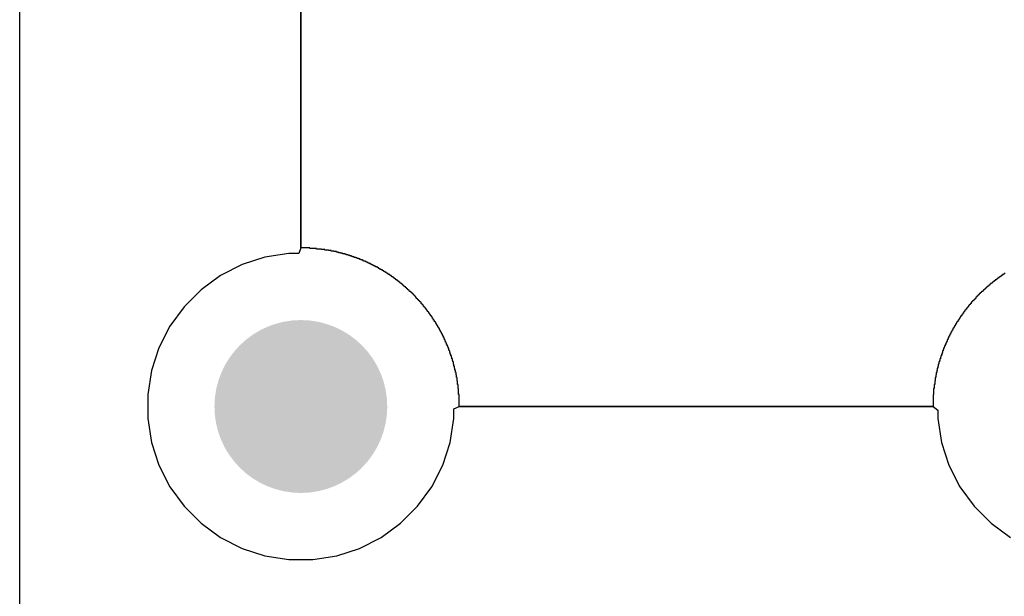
# Model space of a CAD drawing. Header units: inches. Extents: x 0 to 140, y 0 to 140.
# Tile 2 of 20: x 0 to 20, y 34 to 46. Entities that reach past the tile are written whole.
import ezdxf

# ---------------------------------------------------------------- set-up
doc = ezdxf.new("R2010")
doc.units = ezdxf.units.IN
doc.layers.add('BOTTOM', color=5, linetype='Continuous')
doc.layers.add('Pad Holes', color=156, linetype='Continuous')

msp = doc.modelspace()

# ---------------------------------------------------------------- hatches: boundary and pattern name
at = {"layer": 'BOTTOM'}
h = msp.add_hatch(color=5, dxfattribs=at)
edge = h.paths.add_edge_path()
edge.add_arc((6, 38), 1.5, 0, 360)
at = {"layer": 'Pad Holes'}
h = msp.add_hatch(color=7, dxfattribs=at)
edge = h.paths.add_edge_path()
edge.add_arc((6, 38), 1.75, 0, 360)

# ---------------------------------------------------------------- linework, layer by layer
at = {"layer": 'BOTTOM'}
for p, q in [((0.306, 6), (0.306, 115.024)), ((6, 41.209), (6, 50.797)), ((6, 50.773), (6, 41.227)), ((5.756, 41.1), (5.274, 41.023)), ((5.959, 41.1), (5.756, 41.1)), ((6, 41.209), (5.959, 41.1)), ((6, 41.227), (6, 41.209)), ((6.18, 41.209), (6, 41.209)), ((6.18, 41.199), (6.18, 41.209)), ((6.318, 41.199), (6.18, 41.199)), ((6.318, 41.188), (6.318, 41.199)), ((6.413, 41.188), (6.318, 41.188)), ((6.413, 41.178), (6.413, 41.188)), ((6.487, 41.178), (6.413, 41.178)), ((6.487, 41.167), (6.487, 41.178)), ((6.561, 41.167), (6.487, 41.167)), ((6.561, 41.157), (6.561, 41.167)), ((6.614, 41.157), (6.561, 41.157)), ((6.614, 41.146), (6.614, 41.157)), ((6.667, 41.146), (6.614, 41.146)), ((6.667, 41.135), (6.667, 41.146)), ((6.72, 41.135), (6.667, 41.135)), ((6.72, 41.125), (6.72, 41.135)), ((6.762, 41.125), (6.72, 41.125)), ((6.762, 41.114), (6.762, 41.125)), ((6.805, 41.114), (6.762, 41.114)), ((6.805, 41.104), (6.805, 41.114)), ((6.847, 41.104), (6.805, 41.104)), ((6.847, 41.093), (6.847, 41.104)), ((6.889, 41.093), (6.847, 41.093)), ((6.889, 41.082), (6.889, 41.093)), ((6.921, 41.082), (6.889, 41.082)), ((6.921, 41.072), (6.921, 41.082)), ((5.274, 41.023), (4.81, 40.873)), ((6.953, 41.072), (6.921, 41.072)), ((6.953, 41.061), (6.953, 41.072)), ((6.985, 41.061), (6.953, 41.061)), ((6.985, 41.051), (6.985, 41.061)), ((7.027, 41.051), (6.985, 41.051)), ((7.027, 41.04), (7.027, 41.051)), ((7.048, 41.04), (7.027, 41.04)), ((7.048, 41.03), (7.048, 41.04)), ((7.08, 41.03), (7.048, 41.03)), ((7.08, 41.019), (7.08, 41.03)), ((7.112, 41.019), (7.08, 41.019)), ((7.112, 41.008), (7.112, 41.019)), ((7.143, 41.008), (7.112, 41.008)), ((7.143, 40.998), (7.143, 41.008)), ((7.165, 40.998), (7.143, 40.998)), ((7.165, 40.987), (7.165, 40.998)), ((7.196, 40.987), (7.165, 40.987)), ((7.196, 40.977), (7.196, 40.987)), ((7.217, 40.977), (7.196, 40.977)), ((7.217, 40.966), (7.217, 40.977)), ((7.249, 40.966), (7.217, 40.966)), ((7.249, 40.955), (7.249, 40.966)), ((7.27, 40.955), (7.249, 40.955)), ((7.27, 40.945), (7.27, 40.955)), ((7.302, 40.945), (7.27, 40.945)), ((7.302, 40.934), (7.302, 40.945)), ((7.323, 40.934), (7.302, 40.934)), ((7.323, 40.924), (7.323, 40.934)), ((7.344, 40.924), (7.323, 40.924)), ((7.344, 40.913), (7.344, 40.924)), ((7.366, 40.913), (7.344, 40.913)), ((7.366, 40.903), (7.366, 40.913)), ((7.387, 40.903), (7.366, 40.903)), ((7.387, 40.892), (7.387, 40.903)), ((7.408, 40.892), (7.387, 40.892)), ((7.408, 40.881), (7.408, 40.892)), ((7.429, 40.881), (7.408, 40.881)), ((7.429, 40.871), (7.429, 40.881)), ((4.81, 40.873), (4.375, 40.651)), ((7.45, 40.871), (7.429, 40.871)), ((7.45, 40.86), (7.45, 40.871)), ((7.471, 40.86), (7.45, 40.86)), ((7.471, 40.85), (7.471, 40.86)), ((7.493, 40.85), (7.471, 40.85)), ((7.493, 40.839), (7.493, 40.85)), ((7.514, 40.839), (7.493, 40.839)), ((7.514, 40.828), (7.514, 40.839)), ((7.535, 40.828), (7.514, 40.828)), ((7.535, 40.818), (7.535, 40.828)), ((7.556, 40.818), (7.535, 40.818)), ((7.556, 40.807), (7.556, 40.818)), ((7.577, 40.807), (7.556, 40.807)), ((7.577, 40.797), (7.577, 40.807)), ((7.588, 40.797), (7.577, 40.797)), ((7.588, 40.786), (7.588, 40.797)), ((7.609, 40.786), (7.588, 40.786)), ((7.609, 40.776), (7.609, 40.786)), ((7.63, 40.776), (7.609, 40.776)), ((7.63, 40.765), (7.63, 40.776)), ((7.651, 40.765), (7.63, 40.765)), ((7.651, 40.754), (7.651, 40.765)), ((7.662, 40.754), (7.651, 40.754)), ((7.662, 40.744), (7.662, 40.754)), ((7.683, 40.744), (7.662, 40.744)), ((7.683, 40.733), (7.683, 40.744)), ((7.694, 40.733), (7.683, 40.733)), ((7.694, 40.723), (7.694, 40.733)), ((7.715, 40.723), (7.694, 40.723)), ((7.715, 40.712), (7.715, 40.723)), ((7.736, 40.712), (7.715, 40.712)), ((7.736, 40.701), (7.736, 40.712)), ((7.747, 40.701), (7.736, 40.701)), ((7.747, 40.691), (7.747, 40.701)), ((7.768, 40.691), (7.747, 40.691)), ((7.768, 40.68), (7.768, 40.691)), ((7.778, 40.68), (7.768, 40.68)), ((7.778, 40.67), (7.778, 40.68)), ((20.245, 40.68), (20.234, 40.68)), ((20.234, 40.68), (20.234, 40.67)), ((20.266, 40.691), (20.245, 40.691)), ((20.245, 40.691), (20.245, 40.68)), ((4.375, 40.651), (3.981, 40.364)), ((7.8, 40.67), (7.778, 40.67)), ((7.8, 40.659), (7.8, 40.67)), ((7.81, 40.659), (7.8, 40.659)), ((7.81, 40.649), (7.81, 40.659)), ((7.831, 40.649), (7.81, 40.649)), ((7.831, 40.638), (7.831, 40.649)), ((7.842, 40.638), (7.831, 40.638)), ((7.842, 40.627), (7.842, 40.638)), ((7.863, 40.627), (7.842, 40.627)), ((7.863, 40.617), (7.863, 40.627)), ((7.874, 40.617), (7.863, 40.617)), ((7.874, 40.606), (7.874, 40.617)), ((7.884, 40.606), (7.874, 40.606)), ((7.884, 40.596), (7.884, 40.606)), ((7.905, 40.596), (7.884, 40.596)), ((7.905, 40.585), (7.905, 40.596)), ((7.916, 40.585), (7.905, 40.585)), ((7.916, 40.575), (7.916, 40.585)), ((7.927, 40.575), (7.916, 40.575)), ((7.927, 40.564), (7.927, 40.575)), ((7.948, 40.564), (7.927, 40.564)), ((7.948, 40.553), (7.948, 40.564)), ((7.958, 40.553), (7.948, 40.553)), ((7.958, 40.543), (7.958, 40.553)), ((7.969, 40.543), (7.958, 40.543)), ((7.969, 40.532), (7.969, 40.543)), ((7.99, 40.532), (7.969, 40.532)), ((7.99, 40.522), (7.99, 40.532)), ((8.001, 40.522), (7.99, 40.522)), ((8.001, 40.511), (8.001, 40.522)), ((8.011, 40.511), (8.001, 40.511)), ((8.011, 40.5), (8.011, 40.511)), ((8.022, 40.5), (8.011, 40.5)), ((8.022, 40.49), (8.022, 40.5)), ((8.043, 40.49), (8.022, 40.49)), ((8.043, 40.479), (8.043, 40.49)), ((19.991, 40.49), (19.97, 40.49)), ((19.97, 40.49), (19.97, 40.479)), ((20.002, 40.5), (19.991, 40.5)), ((19.991, 40.5), (19.991, 40.49)), ((20.012, 40.511), (20.002, 40.511)), ((20.002, 40.511), (20.002, 40.5)), ((20.023, 40.522), (20.012, 40.522)), ((20.012, 40.522), (20.012, 40.511)), ((20.044, 40.532), (20.023, 40.532)), ((20.023, 40.532), (20.023, 40.522)), ((20.054, 40.543), (20.044, 40.543)), ((20.044, 40.543), (20.044, 40.532)), ((20.065, 40.553), (20.054, 40.553)), ((20.054, 40.553), (20.054, 40.543)), ((20.086, 40.564), (20.065, 40.564)), ((20.065, 40.564), (20.065, 40.553)), ((20.097, 40.575), (20.086, 40.575)), ((20.086, 40.575), (20.086, 40.564)), ((20.107, 40.585), (20.097, 40.585)), ((20.097, 40.585), (20.097, 40.575)), ((20.129, 40.596), (20.107, 40.596)), ((20.107, 40.596), (20.107, 40.585)), ((20.139, 40.606), (20.129, 40.606)), ((20.129, 40.606), (20.129, 40.596)), ((20.15, 40.617), (20.139, 40.617)), ((20.139, 40.617), (20.139, 40.606)), ((20.171, 40.627), (20.15, 40.627)), ((20.15, 40.627), (20.15, 40.617)), ((20.181, 40.638), (20.171, 40.638)), ((20.171, 40.638), (20.171, 40.627)), ((20.203, 40.649), (20.181, 40.649)), ((20.181, 40.649), (20.181, 40.638)), ((20.213, 40.659), (20.203, 40.659)), ((20.203, 40.659), (20.203, 40.649)), ((20.234, 40.67), (20.213, 40.67)), ((20.213, 40.67), (20.213, 40.659)), ((3.981, 40.364), (3.635, 40.019)), ((8.054, 40.479), (8.043, 40.479)), ((8.054, 40.469), (8.054, 40.479)), ((8.064, 40.469), (8.054, 40.469)), ((8.064, 40.458), (8.064, 40.469)), ((8.075, 40.458), (8.064, 40.458)), ((8.075, 40.448), (8.075, 40.458)), ((8.085, 40.448), (8.075, 40.448)), ((8.085, 40.437), (8.085, 40.448)), ((8.096, 40.437), (8.085, 40.437)), ((8.096, 40.426), (8.096, 40.437)), ((8.117, 40.426), (8.096, 40.426)), ((8.117, 40.416), (8.117, 40.426)), ((8.128, 40.416), (8.117, 40.416)), ((8.128, 40.405), (8.128, 40.416)), ((8.138, 40.405), (8.128, 40.405)), ((8.138, 40.395), (8.138, 40.405)), ((8.149, 40.395), (8.138, 40.395)), ((8.149, 40.384), (8.149, 40.395)), ((8.159, 40.384), (8.149, 40.384)), ((8.159, 40.373), (8.159, 40.384)), ((8.17, 40.373), (8.159, 40.373)), ((8.17, 40.363), (8.17, 40.373)), ((8.181, 40.363), (8.17, 40.363)), ((8.181, 40.352), (8.181, 40.363)), ((8.191, 40.352), (8.181, 40.352)), ((8.191, 40.342), (8.191, 40.352)), ((8.202, 40.342), (8.191, 40.342)), ((8.202, 40.331), (8.202, 40.342)), ((8.223, 40.331), (8.202, 40.331)), ((8.223, 40.321), (8.223, 40.331)), ((8.233, 40.321), (8.223, 40.321)), ((8.233, 40.31), (8.233, 40.321)), ((8.244, 40.31), (8.233, 40.31)), ((8.244, 40.299), (8.244, 40.31)), ((8.255, 40.299), (8.244, 40.299)), ((8.255, 40.289), (8.255, 40.299)), ((8.265, 40.289), (8.255, 40.289)), ((8.265, 40.278), (8.265, 40.289)), ((19.758, 40.289), (19.748, 40.289)), ((19.748, 40.289), (19.748, 40.278)), ((19.769, 40.299), (19.758, 40.299)), ((19.758, 40.299), (19.758, 40.289)), ((19.779, 40.31), (19.769, 40.31)), ((19.769, 40.31), (19.769, 40.299)), ((19.79, 40.321), (19.779, 40.321)), ((19.779, 40.321), (19.779, 40.31)), ((19.811, 40.331), (19.79, 40.331)), ((19.79, 40.331), (19.79, 40.321)), ((19.822, 40.342), (19.811, 40.342)), ((19.811, 40.342), (19.811, 40.331)), ((19.832, 40.352), (19.822, 40.352)), ((19.822, 40.352), (19.822, 40.342)), ((19.843, 40.363), (19.832, 40.363)), ((19.832, 40.363), (19.832, 40.352)), ((19.853, 40.373), (19.843, 40.373)), ((19.843, 40.373), (19.843, 40.363)), ((19.864, 40.384), (19.853, 40.384)), ((19.853, 40.384), (19.853, 40.373)), ((19.875, 40.395), (19.864, 40.395)), ((19.864, 40.395), (19.864, 40.384)), ((19.885, 40.405), (19.875, 40.405)), ((19.875, 40.405), (19.875, 40.395)), ((19.896, 40.416), (19.885, 40.416)), ((19.885, 40.416), (19.885, 40.405)), ((19.906, 40.426), (19.896, 40.426)), ((19.896, 40.426), (19.896, 40.416)), ((19.927, 40.437), (19.906, 40.437)), ((19.906, 40.437), (19.906, 40.426)), ((19.938, 40.448), (19.927, 40.448)), ((19.927, 40.448), (19.927, 40.437)), ((19.949, 40.458), (19.938, 40.458)), ((19.938, 40.458), (19.938, 40.448)), ((19.959, 40.469), (19.949, 40.469)), ((19.949, 40.469), (19.949, 40.458)), ((19.97, 40.479), (19.959, 40.479)), ((19.959, 40.479), (19.959, 40.469)), ((8.276, 40.278), (8.265, 40.278)), ((8.276, 40.268), (8.276, 40.278)), ((8.286, 40.268), (8.276, 40.268)), ((8.286, 40.257), (8.286, 40.268)), ((8.297, 40.257), (8.286, 40.257)), ((8.297, 40.246), (8.297, 40.257)), ((8.308, 40.246), (8.297, 40.246)), ((8.308, 40.236), (8.308, 40.246)), ((8.318, 40.236), (8.308, 40.236)), ((8.318, 40.225), (8.318, 40.236)), ((8.329, 40.225), (8.318, 40.225)), ((8.329, 40.204), (8.329, 40.225)), ((8.339, 40.204), (8.329, 40.204)), ((8.339, 40.194), (8.339, 40.204)), ((8.35, 40.194), (8.339, 40.194)), ((8.35, 40.183), (8.35, 40.194)), ((8.36, 40.183), (8.35, 40.183)), ((8.36, 40.172), (8.36, 40.183)), ((8.371, 40.172), (8.36, 40.172)), ((8.371, 40.162), (8.371, 40.172)), ((8.382, 40.162), (8.371, 40.162)), ((8.382, 40.151), (8.382, 40.162)), ((8.392, 40.151), (8.382, 40.151)), ((8.392, 40.141), (8.392, 40.151)), ((8.403, 40.141), (8.392, 40.141)), ((8.403, 40.13), (8.403, 40.141)), ((8.413, 40.13), (8.403, 40.13)), ((8.413, 40.119), (8.413, 40.13)), ((8.424, 40.119), (8.413, 40.119)), ((8.424, 40.109), (8.424, 40.119)), ((8.435, 40.109), (8.424, 40.109)), ((8.435, 40.088), (8.435, 40.109)), ((8.445, 40.088), (8.435, 40.088)), ((8.445, 40.077), (8.445, 40.088)), ((19.578, 40.088), (19.568, 40.088)), ((19.568, 40.088), (19.568, 40.077)), ((19.589, 40.109), (19.578, 40.109)), ((19.578, 40.109), (19.578, 40.088)), ((19.599, 40.119), (19.589, 40.119)), ((19.589, 40.119), (19.589, 40.109)), ((19.61, 40.13), (19.599, 40.13)), ((19.599, 40.13), (19.599, 40.119)), ((19.621, 40.141), (19.61, 40.141)), ((19.61, 40.141), (19.61, 40.13)), ((19.631, 40.151), (19.621, 40.151)), ((19.621, 40.151), (19.621, 40.141)), ((19.642, 40.162), (19.631, 40.162)), ((19.631, 40.162), (19.631, 40.151)), ((19.652, 40.172), (19.642, 40.172)), ((19.642, 40.172), (19.642, 40.162)), ((19.663, 40.183), (19.652, 40.183)), ((19.652, 40.183), (19.652, 40.172)), ((19.673, 40.194), (19.663, 40.194)), ((19.663, 40.194), (19.663, 40.183)), ((19.684, 40.215), (19.673, 40.215)), ((19.673, 40.215), (19.673, 40.194)), ((19.695, 40.225), (19.684, 40.225)), ((19.684, 40.225), (19.684, 40.215)), ((19.705, 40.236), (19.695, 40.236)), ((19.695, 40.236), (19.695, 40.225)), ((19.716, 40.246), (19.705, 40.246)), ((19.705, 40.246), (19.705, 40.236)), ((19.726, 40.257), (19.716, 40.257)), ((19.716, 40.257), (19.716, 40.246)), ((19.737, 40.268), (19.726, 40.268)), ((19.726, 40.268), (19.726, 40.257)), ((19.748, 40.278), (19.737, 40.278)), ((19.737, 40.278), (19.737, 40.268)), ((3.635, 40.019), (3.349, 39.624)), ((8.456, 40.077), (8.445, 40.077)), ((8.456, 40.067), (8.456, 40.077)), ((8.466, 40.067), (8.456, 40.067)), ((8.466, 40.056), (8.466, 40.067)), ((8.477, 40.056), (8.466, 40.056)), ((8.477, 40.045), (8.477, 40.056)), ((8.487, 40.045), (8.477, 40.045)), ((8.487, 40.024), (8.487, 40.045)), ((8.498, 40.024), (8.487, 40.024)), ((8.498, 40.014), (8.498, 40.024)), ((8.509, 40.014), (8.498, 40.014)), ((8.509, 40.003), (8.509, 40.014)), ((8.519, 40.003), (8.509, 40.003)), ((8.519, 39.992), (8.519, 40.003)), ((8.53, 39.992), (8.519, 39.992)), ((8.53, 39.971), (8.53, 39.992)), ((8.54, 39.971), (8.53, 39.971)), ((8.54, 39.961), (8.54, 39.971)), ((8.551, 39.961), (8.54, 39.961)), ((8.551, 39.95), (8.551, 39.961)), ((8.561, 39.95), (8.551, 39.95)), ((8.561, 39.929), (8.561, 39.95)), ((8.572, 39.929), (8.561, 39.929)), ((8.572, 39.918), (8.572, 39.929)), ((8.583, 39.918), (8.572, 39.918)), ((8.583, 39.908), (8.583, 39.918)), ((8.593, 39.908), (8.583, 39.908)), ((8.593, 39.887), (8.593, 39.908)), ((8.604, 39.887), (8.593, 39.887)), ((8.604, 39.876), (8.604, 39.887)), ((19.419, 39.887), (19.409, 39.887)), ((19.409, 39.887), (19.409, 39.876)), ((19.43, 39.908), (19.419, 39.908)), ((19.419, 39.908), (19.419, 39.887)), ((19.441, 39.918), (19.43, 39.918)), ((19.43, 39.918), (19.43, 39.908)), ((19.451, 39.94), (19.441, 39.94)), ((19.441, 39.94), (19.441, 39.918)), ((19.462, 39.95), (19.451, 39.95)), ((19.451, 39.95), (19.451, 39.94)), ((19.472, 39.961), (19.462, 39.961)), ((19.462, 39.961), (19.462, 39.95)), ((19.483, 39.971), (19.472, 39.971)), ((19.472, 39.971), (19.472, 39.961)), ((19.494, 39.992), (19.483, 39.992)), ((19.483, 39.992), (19.483, 39.971)), ((19.504, 40.003), (19.494, 40.003)), ((19.494, 40.003), (19.494, 39.992)), ((19.515, 40.014), (19.504, 40.014)), ((19.504, 40.014), (19.504, 40.003)), ((19.525, 40.024), (19.515, 40.024)), ((19.515, 40.024), (19.515, 40.014)), ((19.536, 40.045), (19.525, 40.045)), ((19.525, 40.045), (19.525, 40.024)), ((19.546, 40.056), (19.536, 40.056)), ((19.536, 40.056), (19.536, 40.045)), ((19.557, 40.067), (19.546, 40.067)), ((19.546, 40.067), (19.546, 40.056)), ((19.568, 40.077), (19.557, 40.077)), ((19.557, 40.077), (19.557, 40.067)), ((8.614, 39.876), (8.604, 39.876)), ((8.614, 39.865), (8.614, 39.876)), ((8.625, 39.865), (8.614, 39.865)), ((8.625, 39.844), (8.625, 39.865)), ((8.636, 39.844), (8.625, 39.844)), ((8.636, 39.834), (8.636, 39.844)), ((8.646, 39.834), (8.636, 39.834)), ((8.646, 39.813), (8.646, 39.834)), ((8.657, 39.813), (8.646, 39.813)), ((8.657, 39.802), (8.657, 39.813)), ((8.667, 39.802), (8.657, 39.802)), ((8.667, 39.781), (8.667, 39.802)), ((8.678, 39.781), (8.667, 39.781)), ((8.678, 39.77), (8.678, 39.781)), ((8.688, 39.77), (8.678, 39.77)), ((8.688, 39.749), (8.688, 39.77)), ((8.699, 39.749), (8.688, 39.749)), ((8.699, 39.738), (8.699, 39.749)), ((8.71, 39.738), (8.699, 39.738)), ((8.71, 39.717), (8.71, 39.738)), ((8.72, 39.717), (8.71, 39.717)), ((8.72, 39.707), (8.72, 39.717)), ((8.731, 39.707), (8.72, 39.707)), ((8.731, 39.686), (8.731, 39.707)), ((8.741, 39.686), (8.731, 39.686)), ((8.741, 39.664), (8.741, 39.686)), ((19.282, 39.686), (19.271, 39.686)), ((19.271, 39.686), (19.271, 39.664)), ((19.292, 39.707), (19.282, 39.707)), ((19.282, 39.707), (19.282, 39.686)), ((19.303, 39.717), (19.292, 39.717)), ((19.292, 39.717), (19.292, 39.707)), ((19.314, 39.738), (19.303, 39.738)), ((19.303, 39.738), (19.303, 39.717)), ((19.324, 39.749), (19.314, 39.749)), ((19.314, 39.749), (19.314, 39.738)), ((19.335, 39.77), (19.324, 39.77)), ((19.324, 39.77), (19.324, 39.749)), ((19.345, 39.781), (19.335, 39.781)), ((19.335, 39.781), (19.335, 39.77)), ((19.356, 39.802), (19.345, 39.802)), ((19.345, 39.802), (19.345, 39.781)), ((19.367, 39.813), (19.356, 39.813)), ((19.356, 39.813), (19.356, 39.802)), ((19.377, 39.834), (19.367, 39.834)), ((19.367, 39.834), (19.367, 39.813)), ((19.388, 39.844), (19.377, 39.844)), ((19.377, 39.844), (19.377, 39.834)), ((19.398, 39.865), (19.388, 39.865)), ((19.388, 39.865), (19.388, 39.844)), ((19.409, 39.876), (19.398, 39.876)), ((19.398, 39.876), (19.398, 39.865)), ((3.349, 39.624), (3.127, 39.19)), ((8.752, 39.664), (8.741, 39.664)), ((8.752, 39.654), (8.752, 39.664)), ((8.763, 39.654), (8.752, 39.654)), ((8.763, 39.633), (8.763, 39.654)), ((8.773, 39.633), (8.763, 39.633)), ((8.773, 39.611), (8.773, 39.633)), ((8.784, 39.611), (8.773, 39.611)), ((8.784, 39.601), (8.784, 39.611)), ((8.794, 39.601), (8.784, 39.601)), ((8.794, 39.58), (8.794, 39.601)), ((8.805, 39.58), (8.794, 39.58)), ((8.805, 39.559), (8.805, 39.58)), ((8.815, 39.559), (8.805, 39.559)), ((8.815, 39.537), (8.815, 39.559)), ((8.826, 39.537), (8.815, 39.537)), ((8.826, 39.516), (8.826, 39.537)), ((8.837, 39.516), (8.826, 39.516)), ((8.837, 39.506), (8.837, 39.516)), ((8.847, 39.506), (8.837, 39.506)), ((8.847, 39.484), (8.847, 39.506)), ((8.858, 39.484), (8.847, 39.484)), ((8.858, 39.463), (8.858, 39.484)), ((19.165, 39.484), (19.155, 39.484)), ((19.155, 39.484), (19.155, 39.463)), ((19.176, 39.506), (19.165, 39.506)), ((19.165, 39.506), (19.165, 39.484)), ((19.187, 39.527), (19.176, 39.527)), ((19.176, 39.527), (19.176, 39.506)), ((19.197, 39.537), (19.187, 39.537)), ((19.187, 39.537), (19.187, 39.527)), ((19.208, 39.559), (19.197, 39.559)), ((19.197, 39.559), (19.197, 39.537)), ((19.218, 39.58), (19.208, 39.58)), ((19.208, 39.58), (19.208, 39.559)), ((19.229, 39.601), (19.218, 39.601)), ((19.218, 39.601), (19.218, 39.58)), ((19.24, 39.611), (19.229, 39.611)), ((19.229, 39.611), (19.229, 39.601)), ((19.25, 39.633), (19.24, 39.633)), ((19.24, 39.633), (19.24, 39.611)), ((19.261, 39.654), (19.25, 39.654)), ((19.25, 39.654), (19.25, 39.633)), ((19.271, 39.664), (19.261, 39.664)), ((19.261, 39.664), (19.261, 39.654)), ((8.868, 39.463), (8.858, 39.463)), ((8.868, 39.442), (8.868, 39.463)), ((8.879, 39.442), (8.868, 39.442)), ((8.879, 39.421), (8.879, 39.442)), ((8.89, 39.421), (8.879, 39.421)), ((8.89, 39.4), (8.89, 39.421)), ((8.9, 39.4), (8.89, 39.4)), ((8.9, 39.379), (8.9, 39.4)), ((8.911, 39.379), (8.9, 39.379)), ((8.911, 39.347), (8.911, 39.379)), ((8.921, 39.347), (8.911, 39.347)), ((8.921, 39.326), (8.921, 39.347)), ((8.932, 39.326), (8.921, 39.326)), ((8.932, 39.305), (8.932, 39.326)), ((8.942, 39.305), (8.932, 39.305)), ((8.942, 39.283), (8.942, 39.305)), ((19.081, 39.305), (19.07, 39.305)), ((19.07, 39.305), (19.07, 39.283)), ((19.091, 39.326), (19.081, 39.326)), ((19.081, 39.326), (19.081, 39.305)), ((19.102, 39.347), (19.091, 39.347)), ((19.091, 39.347), (19.091, 39.326)), ((19.113, 39.379), (19.102, 39.379)), ((19.102, 39.379), (19.102, 39.347)), ((19.123, 39.4), (19.113, 39.4)), ((19.113, 39.4), (19.113, 39.379)), ((19.134, 39.421), (19.123, 39.421)), ((19.123, 39.421), (19.123, 39.4)), ((19.144, 39.442), (19.134, 39.442)), ((19.134, 39.442), (19.134, 39.421)), ((19.155, 39.463), (19.144, 39.463)), ((19.144, 39.463), (19.144, 39.442)), ((3.127, 39.19), (2.976, 38.726)), ((8.953, 39.283), (8.942, 39.283)), ((8.953, 39.252), (8.953, 39.283)), ((8.964, 39.252), (8.953, 39.252)), ((8.964, 39.23), (8.964, 39.252)), ((8.974, 39.23), (8.964, 39.23)), ((8.974, 39.209), (8.974, 39.23)), ((8.985, 39.209), (8.974, 39.209)), ((8.985, 39.178), (8.985, 39.209)), ((8.995, 39.178), (8.985, 39.178)), ((8.995, 39.146), (8.995, 39.178)), ((9.006, 39.146), (8.995, 39.146)), ((9.006, 39.125), (9.006, 39.146)), ((9.017, 39.125), (9.006, 39.125)), ((9.017, 39.093), (9.017, 39.125)), ((9.027, 39.093), (9.017, 39.093)), ((9.027, 39.061), (9.027, 39.093)), ((18.996, 39.093), (18.986, 39.093)), ((18.986, 39.093), (18.986, 39.061)), ((19.007, 39.125), (18.996, 39.125)), ((18.996, 39.125), (18.996, 39.093)), ((19.017, 39.156), (19.007, 39.156)), ((19.007, 39.156), (19.007, 39.125)), ((19.028, 39.178), (19.017, 39.178)), ((19.017, 39.178), (19.017, 39.156)), ((19.038, 39.209), (19.028, 39.209)), ((19.028, 39.209), (19.028, 39.178)), ((19.049, 39.23), (19.038, 39.23)), ((19.038, 39.23), (19.038, 39.209)), ((19.06, 39.252), (19.049, 39.252)), ((19.049, 39.252), (19.049, 39.23)), ((19.07, 39.283), (19.06, 39.283)), ((19.06, 39.283), (19.06, 39.252)), ((9.038, 39.061), (9.027, 39.061)), ((9.038, 39.029), (9.038, 39.061)), ((9.048, 39.029), (9.038, 39.029)), ((9.048, 38.998), (9.048, 39.029)), ((9.059, 38.998), (9.048, 38.998)), ((9.059, 38.966), (9.059, 38.998)), ((9.069, 38.966), (9.059, 38.966)), ((9.069, 38.934), (9.069, 38.966)), ((9.08, 38.934), (9.069, 38.934)), ((9.08, 38.902), (9.08, 38.934)), ((9.091, 38.902), (9.08, 38.902)), ((9.091, 38.86), (9.091, 38.902)), ((18.933, 38.902), (18.922, 38.902)), ((18.922, 38.902), (18.922, 38.86)), ((18.943, 38.934), (18.933, 38.934)), ((18.933, 38.934), (18.933, 38.902)), ((18.954, 38.966), (18.943, 38.966)), ((18.943, 38.966), (18.943, 38.934)), ((18.964, 38.998), (18.954, 38.998)), ((18.954, 38.998), (18.954, 38.966)), ((18.975, 39.029), (18.964, 39.029)), ((18.964, 39.029), (18.964, 38.998)), ((18.986, 39.061), (18.975, 39.061)), ((18.975, 39.061), (18.975, 39.029)), ((2.976, 38.726), (2.9, 38.244)), ((9.101, 38.86), (9.091, 38.86)), ((9.101, 38.818), (9.101, 38.86)), ((9.112, 38.818), (9.101, 38.818)), ((9.112, 38.775), (9.112, 38.818)), ((9.122, 38.775), (9.112, 38.775)), ((9.122, 38.733), (9.122, 38.775)), ((9.133, 38.733), (9.122, 38.733)), ((9.133, 38.691), (9.133, 38.733)), ((9.144, 38.691), (9.133, 38.691)), ((9.144, 38.638), (9.144, 38.691)), ((18.88, 38.691), (18.869, 38.691)), ((18.869, 38.691), (18.869, 38.638)), ((18.89, 38.733), (18.88, 38.733)), ((18.88, 38.733), (18.88, 38.691)), ((18.901, 38.775), (18.89, 38.775)), ((18.89, 38.775), (18.89, 38.733)), ((18.911, 38.818), (18.901, 38.818)), ((18.901, 38.818), (18.901, 38.775)), ((18.922, 38.86), (18.911, 38.86)), ((18.911, 38.86), (18.911, 38.818)), ((9.154, 38.638), (9.144, 38.638)), ((9.154, 38.585), (9.154, 38.638)), ((9.165, 38.585), (9.154, 38.585)), ((9.165, 38.521), (9.165, 38.585)), ((9.175, 38.521), (9.165, 38.521)), ((9.175, 38.447), (9.175, 38.521)), ((18.848, 38.521), (18.837, 38.521)), ((18.837, 38.521), (18.837, 38.447)), ((18.859, 38.585), (18.848, 38.585)), ((18.848, 38.585), (18.848, 38.521)), ((18.869, 38.638), (18.859, 38.638)), ((18.859, 38.638), (18.859, 38.585)), ((9.186, 38.447), (9.175, 38.447)), ((9.186, 38.363), (9.186, 38.447)), ((9.196, 38.363), (9.186, 38.363)), ((9.196, 38.246), (9.196, 38.363)), ((18.827, 38.363), (18.816, 38.363)), ((18.816, 38.363), (18.816, 38.246)), ((18.837, 38.447), (18.827, 38.447)), ((18.827, 38.447), (18.827, 38.363)), ((2.9, 38.244), (2.9, 37.756)), ((9.207, 38.246), (9.196, 38.246)), ((9.207, 38.003), (9.207, 38.246)), ((18.816, 38.246), (18.806, 38.246)), ((18.806, 38.246), (18.806, 38.003)), ((9.1, 37.955), (9.207, 38.003)), ((9.1, 37.756), (9.1, 37.955)), ((18.806, 38.003), (9.207, 38.003)), ((9.207, 38.003), (9.227, 38.003)), ((9.227, 38.003), (18.773, 38.003)), ((18.773, 38.003), (18.806, 38.003)), ((18.806, 38.003), (18.9, 37.924)), ((18.9, 37.924), (18.9, 37.756)), ((2.9, 37.756), (2.976, 37.274)), ((9.024, 37.274), (9.1, 37.756)), ((18.9, 37.756), (18.976, 37.274)), ((2.976, 37.274), (3.127, 36.81)), ((8.873, 36.81), (9.024, 37.274)), ((18.976, 37.274), (19.127, 36.81)), ((3.127, 36.81), (3.349, 36.375)), ((8.651, 36.375), (8.873, 36.81)), ((19.127, 36.81), (19.349, 36.375)), ((3.349, 36.375), (3.635, 35.98)), ((8.365, 35.98), (8.651, 36.375)), ((19.349, 36.375), (19.635, 35.98)), ((3.635, 35.98), (3.981, 35.635)), ((8.02, 35.635), (8.365, 35.98)), ((19.635, 35.98), (19.981, 35.635)), ((3.981, 35.635), (4.375, 35.348)), ((7.625, 35.348), (8.02, 35.635)), ((19.981, 35.635), (20.375, 35.348)), ((4.375, 35.348), (4.81, 35.127)), ((7.19, 35.127), (7.625, 35.348)), ((4.81, 35.127), (5.274, 34.976)), ((6.726, 34.976), (7.19, 35.127)), ((5.274, 34.976), (5.756, 34.9)), ((5.756, 34.9), (6.244, 34.9)), ((6.244, 34.9), (6.726, 34.976))]:
    msp.add_line(p, q, dxfattribs=at)

doc.saveas('drawing.dxf')
